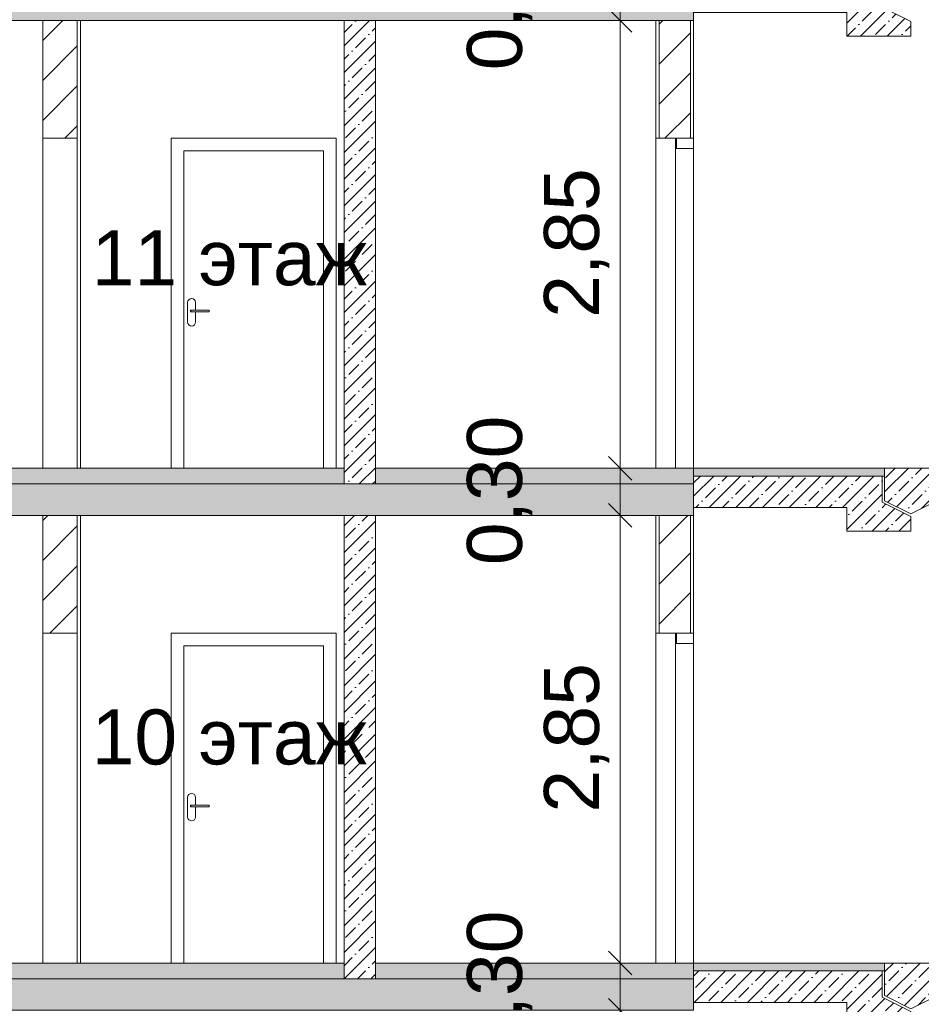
# Model space of a CAD drawing. Header units: millimetres. Extents: x -7244646 to -5701154, y 5723682 to 6071635.
# Tile 153 of 256: x -6395885 to -6390149, y 5771947 to 5778214. Entities that reach past the tile are written whole.
import ezdxf

# ---------------------------------------------------------------- set-up
doc = ezdxf.new("R2010")
doc.units = ezdxf.units.MM
doc.header["$MEASUREMENT"] = 0
doc.set_wipeout_variables(frame=1)
doc.linetypes.add('Wipeout_Contour', pattern=[1000, 0, -1000])
for name, color, linetype, lineweight in [('0_Ном._пера__1', 7, 'Continuous', 0), ('0_Ном._пера__120', 7, 'Continuous', 0), ('0_Ном._пера__141', 7, 'Continuous', 5), ('0_Ном._пера__18', 9, 'Continuous', 5), ('0_Ном._пера__21', 7, 'Continuous', 5), ('АР-вертикальная связь - Лестница.АР_Ном._пера__1', 7, 'Continuous', 0), ('АР-Чертеж-Размеры.АР_Ном._пера__1', 7, 'Continuous', 0), ('АР-Чертеж-Размеры.АР_Ном._пера__120', 7, 'Continuous', 0), ('АР-Чертеж-Размеры.АР_Ном._пера__141', 7, 'Continuous', 5)]:
    doc.layers.add(name, color=color, linetype=linetype, lineweight=lineweight)
doc.layers.add('АР-Чертеж-Размеры.АР', color=7, linetype='Continuous')
doc.styles.add('РЎР“Р•РќР•Р\xa0Р\x98Р\xa0_РЎРўР\x98Р›Р¬_2', font='arial.ttf')
doc.dimstyles.new('СГЕНЕРИР_СТИЛЬ__1', dxfattribs={"dimtxt": 500, "dimasz": 237.5, "dimexe": 0.18, "dimexo": 43263.067461, "dimgap": 0, "dimtad": 1, "dimlfac": 0.001, "dimzin": 0, "dimdsep": 46, "dimtxsty": 'РЎР“Р•РќР•Р\xa0Р\x98Р\xa0_РЎРўР\x98Р›Р¬_2', "dimblk": 'ARROWHEAD_6', "dimblk1": 'ARROWHEAD_6', "dimblk2": 'ARROWHEAD_6', "dimcen": 0.09, "dimclrd": 7, "dimclre": 7, "dimclrt": 7, "dimadec": 0, "dimazin": 0, "dimtfac": 1, "dimtdec": 4, "dimtmove": 2, "dimatfit": 3, "dimfxl": 1, "dimtolj": 1, "dimtzin": 0, "dimarcsym": 0})
doc.dimstyles.new('СГЕНЕРИР_СТИЛЬ__8', dxfattribs={"dimtxt": 350, "dimasz": 142.5, "dimexe": 0.18, "dimexo": 0.0625, "dimgap": 0, "dimtad": 1, "dimlfac": 0.001, "dimzin": 0, "dimdsep": 46, "dimtxsty": 'РЎР“Р•РќР•Р\xa0Р\x98Р\xa0_РЎРўР\x98Р›Р¬_2', "dimblk": 'ARROWHEAD_6', "dimblk1": 'ARROWHEAD_6', "dimblk2": 'ARROWHEAD_6', "dimcen": 0.09, "dimse1": 1, "dimse2": 1, "dimclrd": 7, "dimclre": 7, "dimclrt": 7, "dimadec": 0, "dimazin": 0, "dimtfac": 1, "dimtdec": 4, "dimtmove": 0, "dimatfit": 3, "dimfxl": 1, "dimtolj": 1, "dimtzin": 0, "dimarcsym": 0})
pattern_1 = [(45, (-7387333.12, 5739809.18), (-84.852814, 84.852814), []), (45, (-7387375.54, 5739851.61), (-84.852814, 84.852814), [90, -30, 0, -30])]
pattern_2 = [(45, (-7387333.12, 5739809.18), (-127.279217, 127.279217), [])]

# ---------------------------------------------------------------- blocks, each defined once
blk = doc.blocks.new('*D52', base_point=(-7387333.1, 5739809.2))
at = {"layer": 'АР-Чертеж-Размеры.АР_Ном._пера__1', "color": 7, "linetype": 'Continuous', "lineweight": 0, "transparency": 16777216}
for p, q in [((-6411439.3, 5858499.2), (-6411439.3, 5858686.7)), ((-6411314.3, 5858374.2), (-6411564.3, 5858624.2)), ((-6388218.7, 5858499.2), (-6411673.7, 5858499.2)), ((-6411439.3, 5738589.2), (-6411439.3, 5858499.2)), ((-6411564.3, 5738714.2), (-6411314.3, 5738464.2)), ((-6411204.9, 5738589.2), (-6411673.7, 5738589.2)), ((-6411439.3, 5738401.7), (-6411439.3, 5738589.2))]:
    blk.add_line(p, q, dxfattribs=at)
at = {"layer": 'АР-Чертеж-Размеры.АР_Ном._пера__1', "color": 7, "lineweight": 0, "transparency": 16777216, "insert": (-6411889.3, 5853972.3), "char_height": 500, "attachment_point": 7, "rotation": 90, "style": 'РЎР“Р•РќР•Р\xa0Р\x98Р\xa0_РЎРўР\x98Р›Р¬_2'}
blk.add_mtext('\\A1;{\\pql;\\fArial|b0|i0|c204|p0;\\W1.000000;119,91}', dxfattribs=at)
blk = doc.blocks.new('ARROWHEAD_6')
at = {"color": 0, "linetype": 'Continuous', "lineweight": 0}
for p, q in [((-0.5, -0.5), (0.5, 0.5)), ((0, 0), (-1, 0))]:
    blk.add_line(p, q, dxfattribs=at)
blk = doc.blocks.new('*D623', base_point=(-7387333.1, 5739809.2))
at = {"layer": 'АР-Чертеж-Размеры.АР_Ном._пера__1', "color": 7, "linetype": 'Continuous', "lineweight": 0, "transparency": 16777216}
for p, q in [((-6391924, 5771909.2), (-6392205.2, 5771909.2)), ((-6392064.6, 5769059.2), (-6392064.6, 5771909.2)), ((-6391924, 5769059.2), (-6392205.2, 5769059.2))]:
    blk.add_line(p, q, dxfattribs=at)
at = {"layer": 'АР-Чертеж-Размеры.АР_Ном._пера__141', "color": 7, "linetype": 'Continuous', "lineweight": 5, "transparency": 16777216}
for p, q in [((-6392139.6, 5771984.2), (-6391989.6, 5771834.2)), ((-6392139.6, 5769134.2), (-6391989.6, 5768984.2))]:
    blk.add_line(p, q, dxfattribs=at)
at = {"layer": 'АР-Чертеж-Размеры.АР_Ном._пера__120', "color": 7, "lineweight": 0, "transparency": 16777216, "char_height": 350, "attachment_point": 7, "rotation": 90, "style": 'РЎР“Р•РќР•Р\xa0Р\x98Р\xa0_РЎРўР\x98Р›Р¬_2'}
for s, insert in [('\\A1;{\\pql;\\fArial|b0|i0|c204|p0;\\W1.000000;0,30}', (-6392624.6, 5771592.1)), ('\\A1;{\\pql;\\fArial|b0|i0|c204|p0;\\W1.000000;2,85}', (-6392134.6, 5770017.1))]:
    blk.add_mtext(s, dxfattribs=dict(at, insert=insert))
blk = doc.blocks.new('*D624', base_point=(-7387333.1, 5739809.2))
at = {"layer": 'АР-Чертеж-Размеры.АР_Ном._пера__1', "color": 7, "linetype": 'Continuous', "lineweight": 0, "transparency": 16777216}
for p, q in [((-6391924, 5772209.2), (-6392205.2, 5772209.2)), ((-6392064.6, 5771909.2), (-6392064.6, 5772209.2)), ((-6391924, 5771909.2), (-6392205.2, 5771909.2))]:
    blk.add_line(p, q, dxfattribs=at)
at = {"layer": 'АР-Чертеж-Размеры.АР_Ном._пера__141', "color": 7, "linetype": 'Continuous', "lineweight": 5, "transparency": 16777216}
for p, q in [((-6392139.6, 5772284.2), (-6391989.6, 5772134.2)), ((-6392139.6, 5771984.2), (-6391989.6, 5771834.2))]:
    blk.add_line(p, q, dxfattribs=at)
blk = doc.blocks.new('*D625', base_point=(-7387333.1, 5739809.2))
at = {"layer": 'АР-Чертеж-Размеры.АР_Ном._пера__1', "color": 7, "linetype": 'Continuous', "lineweight": 0, "transparency": 16777216}
for p, q in [((-6391924, 5775059.2), (-6392205.2, 5775059.2)), ((-6392064.6, 5772209.2), (-6392064.6, 5775059.2)), ((-6391924, 5772209.2), (-6392205.2, 5772209.2))]:
    blk.add_line(p, q, dxfattribs=at)
at = {"layer": 'АР-Чертеж-Размеры.АР_Ном._пера__141', "color": 7, "linetype": 'Continuous', "lineweight": 5, "transparency": 16777216}
for p, q in [((-6392139.6, 5775134.2), (-6391989.6, 5774984.2)), ((-6392139.6, 5772284.2), (-6391989.6, 5772134.2))]:
    blk.add_line(p, q, dxfattribs=at)
at = {"layer": 'АР-Чертеж-Размеры.АР_Ном._пера__120', "color": 7, "lineweight": 0, "transparency": 16777216, "char_height": 350, "attachment_point": 7, "rotation": 90, "style": 'РЎР“Р•РќР•Р\xa0Р\x98Р\xa0_РЎРўР\x98Р›Р¬_2'}
for s, insert in [('\\A1;{\\pql;\\fArial|b0|i0|c204|p0;\\W1.000000;0,30}', (-6392624.6, 5774742.1)), ('\\A1;{\\pql;\\fArial|b0|i0|c204|p0;\\W1.000000;2,85}', (-6392134.6, 5773167.1))]:
    blk.add_mtext(s, dxfattribs=dict(at, insert=insert))
blk = doc.blocks.new('*D626', base_point=(-7387333.1, 5739809.2))
at = {"layer": 'АР-Чертеж-Размеры.АР_Ном._пера__1', "color": 7, "linetype": 'Continuous', "lineweight": 0, "transparency": 16777216}
for p, q in [((-6391924, 5775359.2), (-6392205.2, 5775359.2)), ((-6392064.6, 5775059.2), (-6392064.6, 5775359.2)), ((-6391924, 5775059.2), (-6392205.2, 5775059.2))]:
    blk.add_line(p, q, dxfattribs=at)
at = {"layer": 'АР-Чертеж-Размеры.АР_Ном._пера__141', "color": 7, "linetype": 'Continuous', "lineweight": 5, "transparency": 16777216}
for p, q in [((-6392139.6, 5775434.2), (-6391989.6, 5775284.2)), ((-6392139.6, 5775134.2), (-6391989.6, 5774984.2))]:
    blk.add_line(p, q, dxfattribs=at)
blk = doc.blocks.new('*D627', base_point=(-7387333.1, 5739809.2))
at = {"layer": 'АР-Чертеж-Размеры.АР_Ном._пера__1', "color": 7, "linetype": 'Continuous', "lineweight": 0, "transparency": 16777216}
for p, q in [((-6391924, 5778209.2), (-6392205.2, 5778209.2)), ((-6392064.6, 5775359.2), (-6392064.6, 5778209.2)), ((-6391924, 5775359.2), (-6392205.2, 5775359.2))]:
    blk.add_line(p, q, dxfattribs=at)
at = {"layer": 'АР-Чертеж-Размеры.АР_Ном._пера__141', "color": 7, "linetype": 'Continuous', "lineweight": 5, "transparency": 16777216}
for p, q in [((-6392139.6, 5778284.2), (-6391989.6, 5778134.2)), ((-6392139.6, 5775434.2), (-6391989.6, 5775284.2))]:
    blk.add_line(p, q, dxfattribs=at)
at = {"layer": 'АР-Чертеж-Размеры.АР_Ном._пера__120', "color": 7, "lineweight": 0, "transparency": 16777216, "char_height": 350, "attachment_point": 7, "rotation": 90, "style": 'РЎР“Р•РќР•Р\xa0Р\x98Р\xa0_РЎРўР\x98Р›Р¬_2'}
for s, insert in [('\\A1;{\\pql;\\fArial|b0|i0|c204|p0;\\W1.000000;0,30}', (-6392624.6, 5777892.1)), ('\\A1;{\\pql;\\fArial|b0|i0|c204|p0;\\W1.000000;2,85}', (-6392134.6, 5776317.1))]:
    blk.add_mtext(s, dxfattribs=dict(at, insert=insert))
blk = doc.blocks.new('*D628', base_point=(-7387333.1, 5739809.2))
at = {"layer": 'АР-Чертеж-Размеры.АР_Ном._пера__1', "color": 7, "linetype": 'Continuous', "lineweight": 0, "transparency": 16777216}
for p, q in [((-6391924, 5778509.2), (-6392205.2, 5778509.2)), ((-6392064.6, 5778209.2), (-6392064.6, 5778509.2)), ((-6391924, 5778209.2), (-6392205.2, 5778209.2))]:
    blk.add_line(p, q, dxfattribs=at)
at = {"layer": 'АР-Чертеж-Размеры.АР_Ном._пера__141', "color": 7, "linetype": 'Continuous', "lineweight": 5, "transparency": 16777216}
for p, q in [((-6392139.6, 5778584.2), (-6391989.6, 5778434.2)), ((-6392139.6, 5778284.2), (-6391989.6, 5778134.2))]:
    blk.add_line(p, q, dxfattribs=at)

msp = doc.modelspace()

# ---------------------------------------------------------------- hatches: boundary and pattern name
at = {"layer": '0_Ном._пера__1', "linetype": 'Continuous', "lineweight": 0}
h = msp.add_hatch(dxfattribs=at)
h.set_pattern_fill('ЖЕЛЕЗОБЕТОН__PROJECT__0003', style=0, pattern_type=2)
h.set_pattern_definition(pattern_1)
h.paths.add_polyline_path([(-6391597.134, 5778209.18), (-6391597.134, 5778409.18), (-6401810.577, 5778409.18), (-6401810.577, 5778209.18)])
h = msp.add_hatch(dxfattribs=at)
h.set_pattern_fill('БЛОКИ_БЕТОННЫЕ_ЭФФЕКТИВН_7A', style=0, pattern_type=2)
h.set_pattern_definition(pattern_2)
h.paths.add_polyline_path([(-6395739.217, 5778209.18), (-6395739.217, 5777459.18), (-6395519.213, 5777459.18), (-6395519.213, 5778209.18)])
h = msp.add_hatch(dxfattribs=at)
h.set_pattern_fill('ЖЕЛЕЗОБЕТОН__PROJECT__0003', style=0, pattern_type=2)
h.set_pattern_definition(pattern_1)
h.paths.add_polyline_path([(-6393621.764, 5778209.18), (-6393821.764, 5778209.18), (-6393821.764, 5775259.18), (-6393621.764, 5775259.18)])
h = msp.add_hatch(dxfattribs=at)
h.set_pattern_fill('БЛОКИ_БЕТОННЫЕ_ЭФФЕКТИВН_7A', style=0, pattern_type=2)
h.set_pattern_definition(pattern_2)
h.paths.add_polyline_path([(-6391817.134, 5777459.18), (-6391617.134, 5777459.18), (-6391617.134, 5778209.18), (-6391817.134, 5778209.18)])
at = {"layer": '0_Ном._пера__1', "linetype": 'Continuous', "lineweight": 0, "true_color": 0x000000}
for points in [[(-6393821.764, 5775359.18), (-6396938.666, 5775359.18), (-6396938.666, 5775259.18), (-6393821.764, 5775259.18)], [(-6391597.134, 5775259.18), (-6391597.134, 5775359.18), (-6393621.764, 5775359.18), (-6393621.764, 5775259.18)], [(-6393821.764, 5772209.18), (-6396938.666, 5772209.18), (-6396938.666, 5772109.18), (-6393821.764, 5772109.18)], [(-6391597.134, 5772109.18), (-6391597.134, 5772209.18), (-6393621.764, 5772209.18), (-6393621.764, 5772109.18)]]:
    msp.add_hatch(color=18, dxfattribs=at).paths.add_polyline_path(points)
at = {"layer": '0_Ном._пера__1', "linetype": 'Continuous', "lineweight": 0}
h = msp.add_hatch(dxfattribs=at)
h.set_pattern_fill('ЖЕЛЕЗОБЕТОН__PROJECT__0003', style=0, pattern_type=2)
h.set_pattern_definition(pattern_1)
h.paths.add_polyline_path([(-6391597.134, 5775059.18), (-6391597.134, 5775259.18), (-6401810.577, 5775259.18), (-6401810.577, 5775059.18)])
h = msp.add_hatch(dxfattribs=at)
h.set_pattern_fill('БЛОКИ_БЕТОННЫЕ_ЭФФЕКТИВН_7A', style=0, pattern_type=2)
h.set_pattern_definition(pattern_2)
h.paths.add_polyline_path([(-6395739.217, 5775059.18), (-6395739.217, 5774309.18), (-6395519.213, 5774309.18), (-6395519.213, 5775059.18)])
h = msp.add_hatch(dxfattribs=at)
h.set_pattern_fill('ЖЕЛЕЗОБЕТОН__PROJECT__0003', style=0, pattern_type=2)
h.set_pattern_definition(pattern_1)
h.paths.add_polyline_path([(-6393621.764, 5775059.18), (-6393821.764, 5775059.18), (-6393821.764, 5772109.18), (-6393621.764, 5772109.18)])
h = msp.add_hatch(dxfattribs=at)
h.set_pattern_fill('БЛОКИ_БЕТОННЫЕ_ЭФФЕКТИВН_7A', style=0, pattern_type=2)
h.set_pattern_definition(pattern_2)
h.paths.add_polyline_path([(-6391817.134, 5774309.18), (-6391617.134, 5774309.18), (-6391617.134, 5775059.18), (-6391817.134, 5775059.18)])
h = msp.add_hatch(dxfattribs=at)
h.set_pattern_fill('ЖЕЛЕЗОБЕТОН__PROJECT__0003', style=0, pattern_type=2)
h.set_pattern_definition(pattern_1)
h.paths.add_polyline_path([(-6391597.134, 5771909.18), (-6391597.134, 5772109.18), (-6401810.577, 5772109.18), (-6401810.577, 5771909.18)])
at = {"layer": '0_Ном._пера__18', "linetype": 'Continuous', "lineweight": 5}
for points in [[(-6391597.134, 5775359.18), (-6391597.134, 5775309.18), (-6390382.137, 5775309.18), (-6390382.137, 5775359.18)], [(-6391597.134, 5772209.18), (-6391597.134, 5772159.18), (-6390382.137, 5772159.18), (-6390382.137, 5772209.18)]]:
    msp.add_hatch(color=9, dxfattribs=at).paths.add_polyline_path(points)
at = {"layer": 'АР-вертикальная связь - Лестница.АР_Ном._пера__1', "linetype": 'Continuous', "lineweight": 0}
h = msp.add_hatch(dxfattribs=at)
h.set_pattern_fill('ЖЕЛЕЗОБЕТОН__PROJECT__0003', style=0, pattern_type=2)
h.set_pattern_definition(pattern_1)
h.paths.add_polyline_path([(-6390215.366, 5778202.188), (-6390397.137, 5778293.073), (-6390397.137, 5778459.18), (-6391597.134, 5778459.18), (-6391597.134, 5778259.18), (-6390622.137, 5778259.18), (-6390622.137, 5778109.18), (-6390215.366, 5778109.18)])
h = msp.add_hatch(dxfattribs=at)
h.set_pattern_fill('ЖЕЛЕЗОБЕТОН__PROJECT__0003', style=0, pattern_type=2)
h.set_pattern_definition(pattern_1)
h.paths.add_polyline_path([(-6390382.137, 5775359.18), (-6390382.137, 5775152.344), (-6390215.366, 5775068.958), (-6390088.539, 5775132.372), (-6386782.137, 5776785.573), (-6386782.137, 5777009.18), (-6386807.137, 5777009.18), (-6387082.137, 5777009.18), (-6387082.137, 5776859.18), (-6387382.137, 5776859.18), (-6387382.137, 5776709.18), (-6387682.137, 5776709.18), (-6387682.137, 5776559.18), (-6387982.137, 5776559.18), (-6387982.137, 5776409.18), (-6388282.137, 5776409.18), (-6388282.137, 5776259.18), (-6388582.137, 5776259.18), (-6388582.137, 5776109.18), (-6388882.137, 5776109.18), (-6388882.858, 5775959.18), (-6389182.137, 5775959.18), (-6389182.137, 5775809.18), (-6389482.137, 5775809.18), (-6389482.137, 5775659.18), (-6389782.137, 5775659.18), (-6389782.137, 5775509.18), (-6390082.137, 5775509.18), (-6390082.137, 5775359.18)])
h = msp.add_hatch(dxfattribs=at)
h.set_pattern_fill('ЖЕЛЕЗОБЕТОН__PROJECT__0003', style=0, pattern_type=2)
h.set_pattern_definition(pattern_1)
h.paths.add_polyline_path([(-6390215.366, 5775052.188), (-6390397.137, 5775143.073), (-6390397.137, 5775309.18), (-6391597.134, 5775309.18), (-6391597.134, 5775109.18), (-6390622.137, 5775109.18), (-6390622.137, 5774959.18), (-6390215.366, 5774959.18)])
h = msp.add_hatch(dxfattribs=at)
h.set_pattern_fill('ЖЕЛЕЗОБЕТОН__PROJECT__0003', style=0, pattern_type=2)
h.set_pattern_definition(pattern_1)
h.paths.add_polyline_path([(-6390382.137, 5772209.18), (-6390382.137, 5772002.344), (-6390215.366, 5771918.958), (-6390088.539, 5771982.372), (-6386782.137, 5773635.573), (-6386782.137, 5773859.18), (-6386807.137, 5773859.18), (-6387082.137, 5773859.18), (-6387082.137, 5773709.18), (-6387382.137, 5773709.18), (-6387382.137, 5773559.18), (-6387682.137, 5773559.18), (-6387682.137, 5773409.18), (-6387982.137, 5773409.18), (-6387982.137, 5773259.18), (-6388282.137, 5773259.18), (-6388282.137, 5773109.18), (-6388582.137, 5773109.18), (-6388582.137, 5772959.18), (-6388882.137, 5772959.18), (-6388882.858, 5772809.18), (-6389182.137, 5772809.18), (-6389182.137, 5772659.18), (-6389482.137, 5772659.18), (-6389482.137, 5772509.18), (-6389782.137, 5772509.18), (-6389782.137, 5772359.18), (-6390082.137, 5772359.18), (-6390082.137, 5772209.18)])
h = msp.add_hatch(dxfattribs=at)
h.set_pattern_fill('ЖЕЛЕЗОБЕТОН__PROJECT__0003', style=0, pattern_type=2)
h.set_pattern_definition(pattern_1)
h.paths.add_polyline_path([(-6390215.366, 5771902.188), (-6390397.137, 5771993.073), (-6390397.137, 5772159.18), (-6391597.134, 5772159.18), (-6391597.134, 5771959.18), (-6390622.137, 5771959.18), (-6390622.137, 5771809.18), (-6390215.366, 5771809.18)])

# ---------------------------------------------------------------- linework, layer by layer
at = {"layer": '0_Ном._пера__1', "color": 7, "linetype": 'Continuous', "lineweight": 0}
for p, q in [((-6395739.217, 5778209.18), (-6395739.218, 5775359.18)), ((-6395519.213, 5778209.18), (-6395519.213, 5775359.18)), ((-6395499.213, 5778209.18), (-6395499.213, 5775359.18)), ((-6391837.134, 5778209.18), (-6391837.134, 5777459.18)), ((-6391597.134, 5778209.18), (-6391597.134, 5777459.18)), ((-6394921.767, 5777459.18), (-6393871.767, 5777459.18)), ((-6394921.767, 5775359.18), (-6394921.767, 5777459.18)), ((-6393871.767, 5777459.18), (-6393871.767, 5775359.18)), ((-6391837.134, 5775359.18), (-6391837.134, 5777459.18)), ((-6391817.134, 5777459.18), (-6391837.134, 5777459.18)), ((-6391707.134, 5777459.18), (-6391817.134, 5777459.18)), ((-6391707.134, 5777459.18), (-6391707.134, 5777394.18)), ((-6394841.767, 5777379.18), (-6393951.767, 5777379.18)), ((-6393951.767, 5777379.18), (-6393951.767, 5775359.18)), ((-6391597.134, 5775359.18), (-6393621.764, 5775359.18)), ((-6395739.217, 5775059.18), (-6395739.218, 5772209.18)), ((-6395519.213, 5775059.18), (-6395519.213, 5772209.18)), ((-6395499.213, 5775059.18), (-6395499.213, 5772209.18)), ((-6391837.134, 5775059.18), (-6391837.134, 5774309.18)), ((-6391597.134, 5775059.18), (-6391597.134, 5774309.18)), ((-6394921.767, 5774309.18), (-6393871.767, 5774309.18)), ((-6394921.767, 5772209.18), (-6394921.767, 5774309.18)), ((-6393871.767, 5774309.18), (-6393871.767, 5772209.18)), ((-6391837.134, 5772209.18), (-6391837.134, 5774309.18)), ((-6391817.134, 5774309.18), (-6391837.134, 5774309.18)), ((-6391707.134, 5774309.18), (-6391817.134, 5774309.18)), ((-6391707.134, 5774309.18), (-6391707.134, 5774244.18)), ((-6394841.767, 5774229.18), (-6393951.767, 5774229.18)), ((-6393951.767, 5774229.18), (-6393951.767, 5772209.18)), ((-6391597.134, 5772209.18), (-6393621.764, 5772209.18))]:
    msp.add_line(p, q, dxfattribs=at)
at = {"layer": '0_Ном._пера__1', "color": 7, "linetype": 'Continuous', "lineweight": 0, "flags": 128}
for points in [[(-6395519.213, 5778209.18), (-6395519.213, 5777459.18)], [(-6391712.134, 5777394.18), (-6391712.134, 5777459.18), (-6391712.134, 5775359.18)], [(-6391597.134, 5777459.18), (-6391617.134, 5777459.18), (-6391707.134, 5777459.18)], [(-6391597.134, 5777459.18), (-6391597.134, 5777394.18), (-6391597.134, 5777459.18), (-6391597.134, 5775359.18)], [(-6391597.134, 5777394.18), (-6391707.134, 5777394.18), (-6391712.134, 5777394.18)], [(-6395519.213, 5775059.18), (-6395519.213, 5774309.18)], [(-6391712.134, 5774244.18), (-6391712.134, 5774309.18), (-6391712.134, 5772209.18)], [(-6391597.134, 5774309.18), (-6391617.134, 5774309.18), (-6391707.134, 5774309.18)], [(-6391597.134, 5774309.18), (-6391597.134, 5774244.18), (-6391597.134, 5774309.18), (-6391597.134, 5772209.18)], [(-6391597.134, 5774244.18), (-6391707.134, 5774244.18), (-6391712.134, 5774244.18)]]:
    msp.add_lwpolyline(points, dxfattribs=at)
for points in [[(-6391597.134, 5775359.18), (-6391597.134, 5775309.18), (-6390382.137, 5775309.18), (-6390382.137, 5775359.18)], [(-6391597.134, 5772209.18), (-6391597.134, 5772159.18), (-6390382.137, 5772159.18), (-6390382.137, 5772209.18)]]:
    msp.add_lwpolyline(points, close=True, dxfattribs=at)
at = {"layer": '0_Ном._пера__120', "color": 7, "linetype": 'Continuous', "lineweight": 0}
for points in [[(-6391597.134, 5778459.18), (-6390397.137, 5778459.18), (-6390397.137, 5778293.073), (-6390215.366, 5778202.188), (-6390215.366, 5778109.18), (-6390622.137, 5778109.18), (-6390622.137, 5778259.18), (-6391597.134, 5778259.18)], [(-6391597.134, 5775359.18), (-6390382.137, 5775359.18), (-6390382.137, 5775309.18), (-6391597.134, 5775309.18)], [(-6391597.134, 5775309.18), (-6390397.137, 5775309.18), (-6390397.137, 5775143.073), (-6390215.366, 5775052.188), (-6390215.366, 5774959.18), (-6390622.137, 5774959.18), (-6390622.137, 5775109.18), (-6391597.134, 5775109.18)], [(-6391597.134, 5772209.18), (-6390382.137, 5772209.18), (-6390382.137, 5772159.18), (-6391597.134, 5772159.18)], [(-6391597.134, 5772159.18), (-6390397.137, 5772159.18), (-6390397.137, 5771993.073), (-6390215.366, 5771902.188), (-6390215.366, 5771809.18), (-6390622.137, 5771809.18), (-6390622.137, 5771959.18), (-6391597.134, 5771959.18)]]:
    msp.add_lwpolyline(points, close=True, dxfattribs=at)
for points in [[(-6386782.137, 5776785.573), (-6390215.366, 5775068.958), (-6390382.137, 5775152.344), (-6390382.137, 5775359.18), (-6390082.137, 5775359.18)], [(-6386782.137, 5773635.573), (-6390215.366, 5771918.958), (-6390382.137, 5772002.344), (-6390382.137, 5772209.18), (-6390082.137, 5772209.18)]]:
    msp.add_lwpolyline(points, dxfattribs=at)
at = {"layer": '0_Ном._пера__120', "color": 7, "linetype": 'Continuous', "lineweight": 0, "flags": 128}
for points in [[(-6393821.764, 5775359.18), (-6396938.666, 5775359.18), (-6396938.666, 5775259.18), (-6393821.764, 5775259.18)], [(-6391597.134, 5775259.18), (-6391597.134, 5775359.18), (-6393621.764, 5775359.18), (-6393621.764, 5775259.18)], [(-6393821.764, 5772209.18), (-6396938.666, 5772209.18), (-6396938.666, 5772109.18), (-6393821.764, 5772109.18)], [(-6391597.134, 5772109.18), (-6391597.134, 5772209.18), (-6393621.764, 5772209.18), (-6393621.764, 5772109.18)]]:
    msp.add_lwpolyline(points, close=True, dxfattribs=at)
at = {"layer": '0_Ном._пера__141', "color": 7, "linetype": 'Continuous', "lineweight": 5, "flags": 128}
for points in [[(-6395739.217, 5778209.18), (-6395739.217, 5777459.18), (-6395519.213, 5777459.18), (-6395519.213, 5778209.18)], [(-6391817.134, 5777459.18), (-6391617.134, 5777459.18), (-6391617.134, 5778209.18), (-6391817.134, 5778209.18)], [(-6395739.217, 5775059.18), (-6395739.217, 5774309.18), (-6395519.213, 5774309.18), (-6395519.213, 5775059.18)], [(-6391817.134, 5774309.18), (-6391617.134, 5774309.18), (-6391617.134, 5775059.18), (-6391817.134, 5775059.18)]]:
    msp.add_lwpolyline(points, close=True, dxfattribs=at)
at = {"layer": '0_Ном._пера__21', "color": 7, "linetype": 'Continuous', "lineweight": 5}
for p, q in [((-6393821.764, 5778209.18), (-6393821.764, 5775274.18)), ((-6393621.764, 5778209.18), (-6393621.764, 5775274.18)), ((-6393821.764, 5775059.18), (-6393821.764, 5772124.18)), ((-6393621.764, 5775059.18), (-6393621.764, 5772124.18))]:
    msp.add_line(p, q, dxfattribs=at)
at = {"layer": '0_Ном._пера__21', "color": 7, "linetype": 'Continuous', "lineweight": 5, "flags": 128}
for points in [[(-6391597.134, 5778209.18), (-6391597.134, 5778409.18), (-6401810.577, 5778409.18), (-6401810.577, 5778209.18)], [(-6393621.764, 5778209.18), (-6393821.764, 5778209.18), (-6393821.764, 5775259.18), (-6393621.764, 5775259.18)], [(-6391597.134, 5775059.18), (-6391597.134, 5775259.18), (-6401810.577, 5775259.18), (-6401810.577, 5775059.18)], [(-6393621.764, 5775059.18), (-6393821.764, 5775059.18), (-6393821.764, 5772109.18), (-6393621.764, 5772109.18)], [(-6391597.134, 5771909.18), (-6391597.134, 5772109.18), (-6401810.577, 5772109.18), (-6401810.577, 5771909.18)]]:
    msp.add_lwpolyline(points, close=True, dxfattribs=at)

# ---------------------------------------------------------------- texts
at = {"layer": '0_Ном._пера__1', "color": 7, "linetype": 'Continuous', "lineweight": 0, "char_height": 350, "attachment_point": 5, "style": 'РЎР“Р•РќР•Р\xa0Р\x98Р\xa0_РЎРўР\x98Р›Р¬_2'}
for s, insert in [('\\A1;{\\pqc;\\fArial|b0|i0|c204|p0;\\W1.000000;11\\fArial|b0|i0|c204|p0;\\W1.000000; этаж}', (-6394551.503, 5776696.288)), ('\\A1;{\\pqc;\\fArial|b0|i0|c204|p0;\\W1.000000;10\\fArial|b0|i0|c204|p0;\\W1.000000; этаж}', (-6394551.503, 5773646.17))]:
    msp.add_mtext(s, dxfattribs=dict(at, insert=insert))

# ---------------------------------------------------------------- dimensions: what is measured, and where the dimension line sits
at = {"layer": 'АР-Чертеж-Размеры.АР', "color": 7, "linetype": 'Continuous', "lineweight": 0}
for base, p1, p2, dimstyle, picture, middle in [((-6411439.299, 5858499.18), (-6410669.971, 5738589.18), (-6383892.346, 5858499.18), 'СГЕНЕРИР_СТИЛЬ__1', '*D52', (-6412139.299, 5855000.125)), ((-6392064.581, 5778209.18), (-6392324.305, 5775359.18), (-6392262.383, 5778209.18), 'СГЕНЕРИР_СТИЛЬ__8', '*D627', (-6392309.581, 5776770.173)), ((-6392064.581, 5778509.18), (-6392262.383, 5778209.18), (-6392123.298, 5778509.18), 'СГЕНЕРИР_СТИЛЬ__8', '*D628', (-6392799.581, 5778345.173)), ((-6392064.581, 5775059.18), (-6392423.344, 5772209.18), (-6392441.992, 5775059.18), 'СГЕНЕРИР_СТИЛЬ__8', '*D625', (-6392309.581, 5773620.173)), ((-6392064.581, 5775359.18), (-6392441.992, 5775059.18), (-6392324.305, 5775359.18), 'СГЕНЕРИР_СТИЛЬ__8', '*D626', (-6392799.581, 5775195.173)), ((-6392064.581, 5771909.18), (-6392312.836, 5769059.18), (-6392432.26, 5771909.18), 'СГЕНЕРИР_СТИЛЬ__8', '*D623', (-6392309.581, 5770470.173)), ((-6392064.581, 5772209.18), (-6392432.26, 5771909.18), (-6392423.344, 5772209.18), 'СГЕНЕРИР_СТИЛЬ__8', '*D624', (-6392799.581, 5772045.173))]:
    dim = msp.add_linear_dim(base=base, p1=p1, p2=p2, angle=90, dimstyle=dimstyle, dxfattribs=at)
    dim.commit()
    dim.dimension.update_dxf_attribs({"geometry": picture, "text_midpoint": middle, "dimtype": 160, "text_rotation": 90})

# ---------------------------------------------------------------- next in the draw order: wipeouts: each hides what was drawn before it
at = {"color": 254, "linetype": 'Wipeout_Contour', "lineweight": 0, "ltscale": 206817621.5576152}
msp.add_wipeout([(-6394816.767, 5776289.18), (-6394814.864, 5776279.613), (-6394809.445, 5776271.502), (-6394801.334, 5776266.083), (-6394791.767, 5776264.18), (-6394782.2, 5776266.083), (-6394774.09, 5776271.502), (-6394768.67, 5776279.613), (-6394766.767, 5776289.18), (-6394766.767, 5776354.18), (-6394786.267, 5776354.18), (-6394799.267, 5776354.18), (-6394799.267, 5776364.18), (-6394786.267, 5776364.18), (-6394766.767, 5776364.18), (-6394766.767, 5776414.18), (-6394768.67, 5776423.747), (-6394774.09, 5776431.858), (-6394782.2, 5776437.277), (-6394791.767, 5776439.18), (-6394801.334, 5776437.277), (-6394809.445, 5776431.858), (-6394814.864, 5776423.747), (-6394816.767, 5776414.18)], dxfattribs=at)
at = {"color": 254, "linetype": 'Wipeout_Contour', "lineweight": 0, "ltscale": 206766953.5264177}
msp.add_wipeout([(-6394816.767, 5773139.18), (-6394814.864, 5773129.613), (-6394809.445, 5773121.502), (-6394801.334, 5773116.083), (-6394791.767, 5773114.18), (-6394782.2, 5773116.083), (-6394774.09, 5773121.502), (-6394768.67, 5773129.613), (-6394766.767, 5773139.18), (-6394766.767, 5773204.18), (-6394786.267, 5773204.18), (-6394799.267, 5773204.18), (-6394799.267, 5773214.18), (-6394786.267, 5773214.18), (-6394766.767, 5773214.18), (-6394766.767, 5773264.18), (-6394768.67, 5773273.747), (-6394774.09, 5773281.858), (-6394782.2, 5773287.277), (-6394791.767, 5773289.18), (-6394801.334, 5773287.277), (-6394809.445, 5773281.858), (-6394814.864, 5773273.747), (-6394816.767, 5773264.18)], dxfattribs=at)

# ---------------------------------------------------------------- next in the draw order: linework, layer by layer
at = {"layer": '0_Ном._пера__1', "color": 7, "linetype": 'Continuous', "lineweight": 0}
for p, q in [((-6394841.767, 5775359.18), (-6394841.767, 5777379.18)), ((-6394814.864, 5776423.747), (-6394816.767, 5776414.18)), ((-6394809.445, 5776431.858), (-6394814.864, 5776423.747)), ((-6394801.334, 5776437.277), (-6394809.445, 5776431.858)), ((-6394791.767, 5776439.18), (-6394801.334, 5776437.277)), ((-6394782.2, 5776437.277), (-6394791.767, 5776439.18)), ((-6394774.09, 5776431.858), (-6394782.2, 5776437.277)), ((-6394768.67, 5776423.747), (-6394774.09, 5776431.858)), ((-6394766.767, 5776414.18), (-6394768.67, 5776423.747)), ((-6394816.767, 5776289.18), (-6394814.864, 5776279.613)), ((-6394814.864, 5776279.613), (-6394809.445, 5776271.502)), ((-6394809.445, 5776271.502), (-6394801.334, 5776266.083)), ((-6394801.334, 5776266.083), (-6394791.767, 5776264.18)), ((-6394791.767, 5776264.18), (-6394782.2, 5776266.083)), ((-6394782.2, 5776266.083), (-6394774.09, 5776271.502)), ((-6394774.09, 5776271.502), (-6394768.67, 5776279.613)), ((-6394768.67, 5776279.613), (-6394766.767, 5776289.18)), ((-6394841.767, 5772209.18), (-6394841.767, 5774229.18)), ((-6394814.864, 5773273.747), (-6394816.767, 5773264.18)), ((-6394809.445, 5773281.858), (-6394814.864, 5773273.747)), ((-6394801.334, 5773287.277), (-6394809.445, 5773281.858)), ((-6394791.767, 5773289.18), (-6394801.334, 5773287.277)), ((-6394782.2, 5773287.277), (-6394791.767, 5773289.18)), ((-6394774.09, 5773281.858), (-6394782.2, 5773287.277)), ((-6394768.67, 5773273.747), (-6394774.09, 5773281.858)), ((-6394766.767, 5773264.18), (-6394768.67, 5773273.747)), ((-6394816.767, 5773139.18), (-6394814.864, 5773129.613)), ((-6394814.864, 5773129.613), (-6394809.445, 5773121.502)), ((-6394774.09, 5773121.502), (-6394768.67, 5773129.613)), ((-6394768.67, 5773129.613), (-6394766.767, 5773139.18)), ((-6394809.445, 5773121.502), (-6394801.334, 5773116.083)), ((-6394801.334, 5773116.083), (-6394791.767, 5773114.18)), ((-6394791.767, 5773114.18), (-6394782.2, 5773116.083)), ((-6394782.2, 5773116.083), (-6394774.09, 5773121.502))]:
    msp.add_line(p, q, dxfattribs=at)

# ---------------------------------------------------------------- next in the draw order: wipeouts: each hides what was drawn before it
at = {"color": 254, "linetype": 'Wipeout_Contour', "lineweight": 0, "ltscale": 34469449.09074819}
msp.add_wipeout([(-6394679.267, 5776364.18), (-6394786.267, 5776364.18), (-6394786.267, 5776354.18), (-6394679.267, 5776354.18)], dxfattribs=at)
at = {"color": 254, "linetype": 'Wipeout_Contour', "lineweight": 0, "ltscale": 34461004.37280973}
msp.add_wipeout([(-6394679.267, 5773214.18), (-6394786.267, 5773214.18), (-6394786.267, 5773204.18), (-6394679.267, 5773204.18)], dxfattribs=at)

# ---------------------------------------------------------------- next in the draw order: linework, layer by layer
at = {"layer": '0_Ном._пера__1', "color": 7, "linetype": 'Continuous', "lineweight": 0}
for p, q in [((-6394679.267, 5776364.18), (-6394679.267, 5776354.18)), ((-6394679.267, 5773214.18), (-6394679.267, 5773204.18))]:
    msp.add_line(p, q, dxfattribs=at)

# ---------------------------------------------------------------- next in the draw order: wipeouts: each hides what was drawn before it
at = {"color": 254, "linetype": 'Wipeout_Contour', "lineweight": 0, "ltscale": 34469615.27839739}
msp.add_wipeout([(-6394786.267, 5776364.18), (-6394791.242, 5776364.18), (-6394791.242, 5776354.18), (-6394786.267, 5776354.18)], dxfattribs=at)
at = {"color": 254, "linetype": 'Wipeout_Contour', "lineweight": 0, "ltscale": 34461170.60118342}
msp.add_wipeout([(-6394786.267, 5773214.18), (-6394791.242, 5773214.18), (-6394791.242, 5773204.18), (-6394786.267, 5773204.18)], dxfattribs=at)

# ---------------------------------------------------------------- next in the draw order: wipeouts: each hides what was drawn before it
at = {"color": 254, "linetype": 'Wipeout_Contour', "lineweight": 0, "ltscale": 34469628.92136662}
msp.add_wipeout([(-6394791.242, 5776364.18), (-6394795.459, 5776364.18), (-6394795.459, 5776354.18), (-6394791.242, 5776354.18)], dxfattribs=at)
at = {"color": 254, "linetype": 'Wipeout_Contour', "lineweight": 0, "ltscale": 34461184.24749584}
msp.add_wipeout([(-6394791.242, 5773214.18), (-6394795.459, 5773214.18), (-6394795.459, 5773204.18), (-6394791.242, 5773204.18)], dxfattribs=at)

# ---------------------------------------------------------------- next in the draw order: wipeouts: each hides what was drawn before it
at = {"color": 254, "linetype": 'Wipeout_Contour', "lineweight": 0, "ltscale": 34469639.3632708}
msp.add_wipeout([(-6394795.459, 5776364.18), (-6394798.278, 5776364.18), (-6394798.278, 5776354.18), (-6394795.459, 5776354.18)], dxfattribs=at)
at = {"color": 254, "linetype": 'Wipeout_Contour', "lineweight": 0, "ltscale": 34461194.69195881}
msp.add_wipeout([(-6394795.459, 5773214.18), (-6394798.278, 5773214.18), (-6394798.278, 5773204.18), (-6394795.459, 5773204.18)], dxfattribs=at)

# ---------------------------------------------------------------- next in the draw order: linework, layer by layer
at = {"layer": '0_Ном._пера__1', "color": 7, "linetype": 'Continuous', "lineweight": 0}
for p, q in [((-6394766.767, 5776364.18), (-6394766.767, 5776414.18)), ((-6394766.767, 5776289.18), (-6394766.767, 5776354.18)), ((-6394766.767, 5773214.18), (-6394766.767, 5773264.18)), ((-6394766.767, 5773139.18), (-6394766.767, 5773204.18))]:
    msp.add_line(p, q, dxfattribs=at)

# ---------------------------------------------------------------- next in the draw order: wipeouts: each hides what was drawn before it
at = {"color": 254, "linetype": 'Wipeout_Contour', "lineweight": 0, "ltscale": 34469645.01442197}
msp.add_wipeout([(-6394798.278, 5776364.18), (-6394799.267, 5776364.18), (-6394799.267, 5776354.18), (-6394798.278, 5776354.18)], dxfattribs=at)
at = {"color": 254, "linetype": 'Wipeout_Contour', "lineweight": 0, "ltscale": 34461200.34449478}
msp.add_wipeout([(-6394798.278, 5773214.18), (-6394799.267, 5773214.18), (-6394799.267, 5773204.18), (-6394798.278, 5773204.18)], dxfattribs=at)

# ---------------------------------------------------------------- next in the draw order: linework, layer by layer
at = {"layer": '0_Ном._пера__1', "color": 7, "linetype": 'Continuous', "lineweight": 0}
for p, q in [((-6394816.767, 5776414.18), (-6394816.767, 5776289.18)), ((-6394798.278, 5776364.18), (-6394799.267, 5776364.18)), ((-6394799.267, 5776364.18), (-6394799.267, 5776354.18)), ((-6394798.278, 5776354.18), (-6394799.267, 5776354.18)), ((-6394795.459, 5776364.18), (-6394798.278, 5776364.18)), ((-6394795.459, 5776354.18), (-6394798.278, 5776354.18)), ((-6394791.242, 5776364.18), (-6394795.459, 5776364.18)), ((-6394791.242, 5776354.18), (-6394795.459, 5776354.18)), ((-6394786.267, 5776364.18), (-6394791.242, 5776364.18)), ((-6394786.267, 5776354.18), (-6394791.242, 5776354.18)), ((-6394679.267, 5776364.18), (-6394786.267, 5776364.18)), ((-6394679.267, 5776354.18), (-6394786.267, 5776354.18)), ((-6394816.767, 5773264.18), (-6394816.767, 5773139.18)), ((-6394798.278, 5773214.18), (-6394799.267, 5773214.18)), ((-6394799.267, 5773214.18), (-6394799.267, 5773204.18)), ((-6394798.278, 5773204.18), (-6394799.267, 5773204.18)), ((-6394795.459, 5773214.18), (-6394798.278, 5773214.18)), ((-6394795.459, 5773204.18), (-6394798.278, 5773204.18)), ((-6394791.242, 5773214.18), (-6394795.459, 5773214.18)), ((-6394791.242, 5773204.18), (-6394795.459, 5773204.18)), ((-6394786.267, 5773214.18), (-6394791.242, 5773214.18)), ((-6394786.267, 5773204.18), (-6394791.242, 5773204.18)), ((-6394679.267, 5773214.18), (-6394786.267, 5773214.18)), ((-6394679.267, 5773204.18), (-6394786.267, 5773204.18))]:
    msp.add_line(p, q, dxfattribs=at)

doc.saveas('drawing.dxf')
